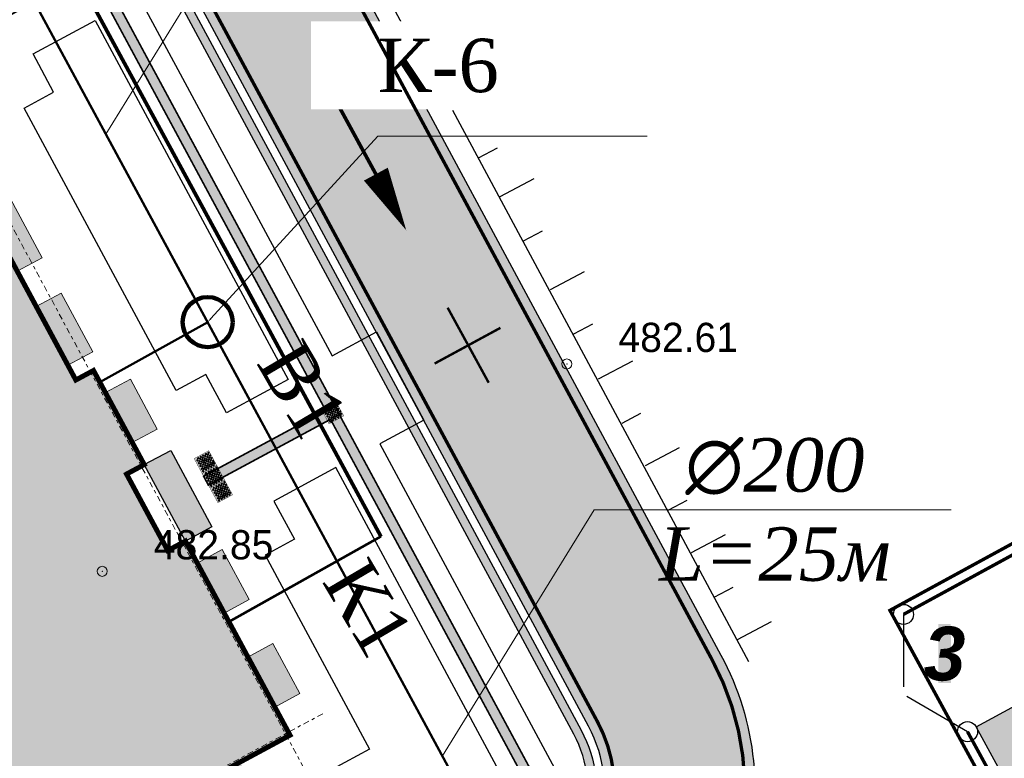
# Model space of a CAD drawing. Extents: x -516234 to 73329, y -4499813 to 47259.
# Tile 33 of 256: x 29682 to 29711, y 36888 to 36910. Entities that reach past the tile are written whole.
import ezdxf
from ezdxf import colors
from ezdxf.entities.mleader import LeaderData, LeaderLine
from ezdxf.math import Vec2, Vec3

# ---------------------------------------------------------------- set-up
doc = ezdxf.new("R2010")
doc.units = 0
doc.header["$LTSCALE"] = 0.5
doc.header["$MEASUREMENT"] = 0
doc.header["$PDMODE"] = 32
doc.header["$PDSIZE"] = 0.3
doc.linetypes.add('Auto_Soil_Left_Line_m1', pattern=[7, 5, -2])
doc.linetypes.add('Dot & Dashed', pattern=[670.2777624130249, 352.7777671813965, -176.3888835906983, 0, -141.1111116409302])
for name, color, linetype in [('(002) Рамка', 7, 'Continuous'), ('(004) Точки рельефа', 7, 'Continuous'), ('(007) Здания', 7, 'Continuous'), ('(027) Гидрография', 7, 'Continuous'), ('7_вертик.отм', 7, 'Continuous'), ('7_газон', 7, 'Continuous'), ('7_лоток', 150, 'Continuous'), ('osi', 252, 'Dot & Dashed'), ('STOYANKA', 7, 'Continuous'), ('vertikalka', 7, 'Continuous'), ("YO'LLLLLLLLLLLLLLLLLLLLL", 7, 'Continuous'), ('Водопровод 2', 7, 'Continuous'), ('канализация', 3, 'Continuous'), ('стен', 7, 'Continuous'), ('ТАКТИЛ', 40, 'Continuous'), ('экспликация', 7, 'Continuous')]:
    doc.layers.add(name, color=color, linetype=linetype)
doc.layers.add('КАБЕЛ', color=20, linetype='Continuous', lineweight=50)
doc.layers.add('Стена', color=7, linetype='Continuous', lineweight=40)
doc.styles.add('D-431', font='d431.ttf')
doc.styles.add('ISOPEUR', font='isocpeui.ttf')
doc.styles.get("Standard").update_dxf_attribs({"font": 'times.ttf'})
doc.styles.add('Times', font='timesi.ttf', dxfattribs={"height": 2})
doc.linetypes.add('ограждение2', pattern='A,0.25,-0.1,[132,ltypeshp.shx,S=0.1,R=0,X=-0.1,Y=0],-0.1,1', length=1.45)

# ---------------------------------------------------------------- blocks, each defined once
blk = doc.blocks.new('9633')
at = {"layer": '(004) Точки рельефа', "lineweight": 0, "style": 'D-431'}
for s, p in [('482.61', (28733.19523431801, 36900.14891142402)), ('482.85', (28719.29050037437, 36893.94039928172))]:
    blk.add_text(s, height=0.875, dxfattribs=at).set_placement(p)
blk = doc.blocks.new('oslar 333')
at = {"layer": 'osi', "color": 8, "lineweight": 0, "true_color": 0x787878}
for points in [[(292131.5506348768, 4011.515227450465), (292131.5506348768, -14057.42057625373)], [(258325.0082102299, 2743.349165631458), (293231.5506348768, 2743.349165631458)]]:
    blk.add_lwpolyline(points, dxfattribs=at)
blk = doc.blocks.new('whrthtrhtrw')
at = {"lineweight": 100, "true_color": 0xffffff}
h = blk.add_hatch(color=7, dxfattribs=at)
h.dxf.hatch_style = 1
h.paths.add_polyline_path([(545899.9260557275, 4536725.427188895), (545900.518855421, 4536724.326694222), (545907.2979026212, 4536727.978340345), (545906.7051029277, 4536729.078835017)])
h.paths.add_polyline_path([(545910.0773940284, 4536726.403077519), (545910.8257304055, 4536726.806181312), (545910.0195228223, 4536728.302854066), (545909.2711864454, 4536727.899750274)])
h.paths.add_polyline_path([(545911.5925942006, 4536723.590205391), (545912.3409305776, 4536723.993309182), (545911.5347229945, 4536725.489981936), (545910.7863866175, 4536725.086878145)])
h.paths.add_polyline_path([(545914.3431806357, 4536718.483917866), (545915.0915170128, 4536718.887021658), (545914.2853094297, 4536720.383694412), (545913.5369730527, 4536719.98059062)])
h.paths.add_polyline_path([(545922.2606133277, 4536703.785711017), (545923.0089497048, 4536704.188814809), (545923.8151572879, 4536702.692142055), (545923.0668209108, 4536702.289038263)])
h.paths.add_polyline_path([(545920.7454131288, 4536706.598583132), (545921.4937495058, 4536707.001686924), (545922.2999570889, 4536705.50501417), (545921.5516207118, 4536705.101910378)])
h.paths.add_polyline_path([(545917.9948267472, 4536711.704870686), (545918.7431631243, 4536712.107974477), (545919.5493707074, 4536710.611301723), (545918.8010343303, 4536710.208197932)])
h.paths.add_polyline_path([(545919.1567141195, 4536709.547901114), (545919.9490702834, 4536709.974716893), (545921.1820936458, 4536707.685687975), (545920.3897374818, 4536707.258872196)])
h.paths.add_polyline_path([(545913.1812932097, 4536720.640887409), (545913.9736493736, 4536721.067703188), (545912.7406260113, 4536723.356732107), (545911.9482698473, 4536722.929916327)])
h.paths.add_polyline_path([(545915.3562223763, 4536715.338087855), (545916.1045587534, 4536715.741191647), (545915.156079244, 4536717.501983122), (545914.4077428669, 4536717.098879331)])
h.paths.add_polyline_path([(545915.925310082, 4536714.28161297), (545916.6736464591, 4536714.684716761), (545917.6221259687, 4536712.923925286), (545916.8737895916, 4536712.520821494)])
h.paths.add_polyline_path([(545915.8605114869, 4536695.845892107), (545915.2677117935, 4536696.946386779), (545922.0467589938, 4536700.598032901), (545922.6395586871, 4536699.497538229)])
at = {"lineweight": 100, "true_color": 0xfeeab9}
h = blk.add_hatch(color=254, dxfattribs=at)
h.dxf.hatch_style = 1
h.paths.add_polyline_path([(545895.9645096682, 4536721.816627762), (545908.8182873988, 4536728.74052816), (545911.9482739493, 4536722.929908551), (545911.4200323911, 4536722.645372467), (545912.6530557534, 4536720.356343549), (545913.1812932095, 4536720.640887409), (545914.6988604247, 4536717.823621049), (545914.1706229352, 4536717.53907717), (545917.1109094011, 4536712.080623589), (545917.6391469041, 4536712.365167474), (545919.1567141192, 4536709.547901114), (545918.6284766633, 4536709.263357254), (545919.8615000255, 4536706.974328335), (545920.3897333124, 4536707.258879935), (545923.5197197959, 4536701.448260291), (545910.6659420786, 4536694.5243599), (545906.2080883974, 4536702.800079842), (545906.9124049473, 4536703.179471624), (545901.1266799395, 4536713.920299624), (545900.4223633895, 4536713.540907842)])
at = {"lineweight": 0, "const_width": 0.15}
blk.add_lwpolyline([(545895.9645096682, 4536721.816627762), (545908.8182873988, 4536728.74052816), (545911.9482739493, 4536722.929908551), (545911.4200323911, 4536722.645372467), (545912.6530557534, 4536720.356343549), (545913.1812932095, 4536720.640887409), (545914.6988604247, 4536717.823621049), (545914.1706229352, 4536717.53907717), (545917.1109094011, 4536712.080623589), (545917.6391469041, 4536712.365167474), (545919.1567141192, 4536709.547901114), (545918.6284766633, 4536709.263357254), (545919.8615000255, 4536706.974328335), (545920.3897333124, 4536707.258879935), (545923.5197197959, 4536701.448260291), (545910.6659420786, 4536694.5243599), (545906.2080883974, 4536702.800079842), (545906.9124049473, 4536703.179471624), (545901.1266799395, 4536713.920299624), (545900.4223633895, 4536713.540907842)], close=True, dxfattribs=at)
at = {"color": 0}
blk.add_lwpolyline([(545919.1567141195, 4536709.547901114), (545919.9490702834, 4536709.974716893), (545921.1820936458, 4536707.685687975), (545920.3897374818, 4536707.258872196)], close=True, dxfattribs=at)
at = {"layer": 'Стена', "lineweight": 9}
for points in [[(545915.3562223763, 4536715.338087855), (545916.1045587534, 4536715.741191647), (545915.156079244, 4536717.501983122), (545914.4077428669, 4536717.098879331)], [(545915.925310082, 4536714.28161297), (545916.6736464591, 4536714.684716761), (545917.6221259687, 4536712.923925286), (545916.8737895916, 4536712.520821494)], [(545917.9948267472, 4536711.704870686), (545918.7431631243, 4536712.107974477), (545919.5493707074, 4536710.611301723), (545918.8010343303, 4536710.208197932)], [(545920.7454131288, 4536706.598583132), (545921.4937495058, 4536707.001686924), (545922.2999570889, 4536705.50501417), (545921.5516207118, 4536705.101910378)], [(545922.2606133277, 4536703.785711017), (545923.0089497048, 4536704.188814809), (545923.8151572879, 4536702.692142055), (545923.0668209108, 4536702.289038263)]]:
    blk.add_lwpolyline(points, close=True, dxfattribs=at)
at = {"color": 7, "xscale": 0.001, "yscale": 0.001, "zscale": 0.001, "rotation": 298.3098620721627}
blk.add_blockref('oslar 333', (545782.4286284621, 4536957.379242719), dxfattribs=at)
blk = doc.blocks.new('dfgdghhghhjg')
at = {"layer": '7_вертик.отм', "color": 1, "lineweight": 30, "const_width": 0.07282230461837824}
for points in [[(-1664.505901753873, -9004.755648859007), (-1664.505901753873, -9004.755648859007), (-1664.740851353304, -9002.204872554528), (-1664.740851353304, -9002.204872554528), (-1664.740851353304, -9002.204872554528)], [(-1665.763397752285, -9003.585266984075), (-1665.763397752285, -9003.585266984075), (-1663.529809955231, -9003.387116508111), (-1663.529809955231, -9003.387116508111), (-1663.529809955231, -9003.387116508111)]]:
    blk.add_lwpolyline(points, dxfattribs=at)
blk = doc.blocks.new('стелка')
at = {"color": 1, "lineweight": 50, "const_width": 0.1}
blk.add_lwpolyline([(0, 0), (3.925560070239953, 3.096768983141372)], dxfattribs=at)
at = {"color": 1, "lineweight": 50}
blk.add_lwpolyline([(-0.204043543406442, -0.1672732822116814, 0, 0.75, 0), (1.17766802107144, 0.929030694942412, 0.75, 0.75, 0)], format="xyseb", dxfattribs=at)
blk = doc.blocks.new('345')
at = {"color": 6, "lineweight": 30}
for points, elevation in [([(22762368.85675858, 521682.9312954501), (22762369.3451204, 521681.8847036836)], -419.6640572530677), ([(22762353.09207296, 521674.1566153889), (22762370.00763466, 521682.1924965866)], -419.6640572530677), ([(22762366.187624, 521681.6827453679), (22762366.67598581, 521680.6361536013)], -419.6640572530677), ([(22762367.77727546, 521681.8274762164), (22762368.04702114, 521681.2470277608)], -419.6640572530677), ([(22762365.10814087, 521680.5789261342), (22762365.37788656, 521679.9984776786)], -419.6640572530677), ([(22762363.51848942, 521680.4341952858), (22762364.00685123, 521679.3876035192)], -419.6640572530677), ([(22762362.43900629, 521679.3303760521), (22762362.70875197, 521678.7499275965)], -419.6640572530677), ([(22762360.86109172, 521679.1622420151), (22762361.34945353, 521678.1156502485)], -419.6640572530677), ([(22762358.11994831, 521677.8526456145), (22762358.60831012, 521676.8060538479)], -839.3281145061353), ([(22762359.69786288, 521678.0207796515), (22762359.96760856, 521677.4403311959)], -839.3281145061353), ([(22762356.84025374, 521676.6505545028), (22762357.10999943, 521676.0701060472)], -419.6640572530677), ([(22762355.26233917, 521676.4824204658), (22762355.75070099, 521675.4358286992)], -419.6640572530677), ([(22762354.28842517, 521675.4291314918), (22762354.55817086, 521674.8486830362)], -419.6640572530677)]:
    blk.add_lwpolyline(points, dxfattribs=dict(at, elevation=elevation))
blk = doc.blocks.new('ётактил')
at = {"layer": 'ТАКТИЛ', "lineweight": 30, "ltscale": 2}
h = blk.add_hatch(color=40, dxfattribs=at)
h.dxf.hatch_style = 1
h.paths.add_polyline_path([(132058.6946550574, 43265.0262908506), (132058.6946550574, 43264.5262908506), (132059.1946550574, 43264.5262908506), (132059.1946550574, 43265.0262908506)])
h = blk.add_hatch(color=1, dxfattribs=at)
h.dxf.hatch_style = 1
edge = h.paths.add_edge_path()
edge.add_arc((132058.74294341, 43264.99011024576), 0.02, 0, 360)
h = blk.add_hatch(color=1, dxfattribs=at)
h.dxf.hatch_style = 1
edge = h.paths.add_edge_path()
edge.add_arc((132058.840005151, 43264.99011024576), 0.02, 0, 360)
h = blk.add_hatch(color=1, dxfattribs=at)
h.dxf.hatch_style = 1
edge = h.paths.add_edge_path()
edge.add_arc((132058.9291368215, 43264.99011024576), 0.02, 0, 360)
h = blk.add_hatch(color=1, dxfattribs=at)
h.dxf.hatch_style = 1
edge = h.paths.add_edge_path()
edge.add_arc((132059.0261985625, 43264.99011024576), 0.02, 0, 360)
h = blk.add_hatch(color=1, dxfattribs=at)
h.dxf.hatch_style = 1
edge = h.paths.add_edge_path()
edge.add_arc((132059.1047372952, 43264.99011024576), 0.02, 0, 360)
h = blk.add_hatch(color=1, dxfattribs=at)
h.dxf.hatch_style = 1
edge = h.paths.add_edge_path()
edge.add_arc((132058.74294341, 43264.90078456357), 0.02, 0, 360)
h = blk.add_hatch(color=1, dxfattribs=at)
h.dxf.hatch_style = 1
edge = h.paths.add_edge_path()
edge.add_arc((132058.74294341, 43264.8122477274), 0.02, 0, 360)
h = blk.add_hatch(color=1, dxfattribs=at)
h.dxf.hatch_style = 1
edge = h.paths.add_edge_path()
edge.add_arc((132058.74294341, 43264.72805481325), 0.02, 0, 360)
h = blk.add_hatch(color=1, dxfattribs=at)
h.dxf.hatch_style = 1
edge = h.paths.add_edge_path()
edge.add_arc((132058.7894146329, 43264.94445081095), 0.02, 0, 360)
h = blk.add_hatch(color=1, dxfattribs=at)
h.dxf.hatch_style = 1
edge = h.paths.add_edge_path()
edge.add_arc((132058.7894146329, 43264.85512512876), 0.02, 0, 360)
h = blk.add_hatch(color=1, dxfattribs=at)
h.dxf.hatch_style = 1
edge = h.paths.add_edge_path()
edge.add_arc((132058.7894146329, 43264.76658829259), 0.02, 0, 360)
h = blk.add_hatch(color=1, dxfattribs=at)
h.dxf.hatch_style = 1
edge = h.paths.add_edge_path()
edge.add_arc((132058.7894146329, 43264.68239537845), 0.02, 0, 360)
h = blk.add_hatch(color=1, dxfattribs=at)
h.dxf.hatch_style = 1
edge = h.paths.add_edge_path()
edge.add_arc((132058.840005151, 43264.90078456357), 0.02, 0, 360)
h = blk.add_hatch(color=1, dxfattribs=at)
h.dxf.hatch_style = 1
edge = h.paths.add_edge_path()
edge.add_arc((132058.840005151, 43264.8122477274), 0.02, 0, 360)
h = blk.add_hatch(color=1, dxfattribs=at)
h.dxf.hatch_style = 1
edge = h.paths.add_edge_path()
edge.add_arc((132058.840005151, 43264.72805481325), 0.02, 0, 360)
h = blk.add_hatch(color=1, dxfattribs=at)
h.dxf.hatch_style = 1
edge = h.paths.add_edge_path()
edge.add_arc((132058.8859739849, 43264.94445081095), 0.02, 0, 360)
h = blk.add_hatch(color=1, dxfattribs=at)
h.dxf.hatch_style = 1
edge = h.paths.add_edge_path()
edge.add_arc((132058.8859739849, 43264.85512512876), 0.02, 0, 360)
h = blk.add_hatch(color=1, dxfattribs=at)
h.dxf.hatch_style = 1
edge = h.paths.add_edge_path()
edge.add_arc((132058.8859739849, 43264.76658829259), 0.02, 0, 360)
h = blk.add_hatch(color=1, dxfattribs=at)
h.dxf.hatch_style = 1
edge = h.paths.add_edge_path()
edge.add_arc((132058.8859739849, 43264.68239537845), 0.02, 0, 360)
h = blk.add_hatch(color=1, dxfattribs=at)
h.dxf.hatch_style = 1
edge = h.paths.add_edge_path()
edge.add_arc((132058.9291368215, 43264.90078456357), 0.02, 0, 360)
h = blk.add_hatch(color=1, dxfattribs=at)
h.dxf.hatch_style = 1
edge = h.paths.add_edge_path()
edge.add_arc((132058.9291368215, 43264.8122477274), 0.02, 0, 360)
h = blk.add_hatch(color=1, dxfattribs=at)
h.dxf.hatch_style = 1
edge = h.paths.add_edge_path()
edge.add_arc((132058.9291368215, 43264.72805481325), 0.02, 0, 360)
h = blk.add_hatch(color=1, dxfattribs=at)
h.dxf.hatch_style = 1
edge = h.paths.add_edge_path()
edge.add_arc((132058.9756080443, 43264.94445081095), 0.02, 0, 360)
h = blk.add_hatch(color=1, dxfattribs=at)
h.dxf.hatch_style = 1
edge = h.paths.add_edge_path()
edge.add_arc((132058.9756080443, 43264.85512512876), 0.02, 0, 360)
h = blk.add_hatch(color=1, dxfattribs=at)
h.dxf.hatch_style = 1
edge = h.paths.add_edge_path()
edge.add_arc((132058.9756080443, 43264.76658829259), 0.02, 0, 360)
h = blk.add_hatch(color=1, dxfattribs=at)
h.dxf.hatch_style = 1
edge = h.paths.add_edge_path()
edge.add_arc((132058.9756080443, 43264.68239537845), 0.02, 0, 360)
h = blk.add_hatch(color=1, dxfattribs=at)
h.dxf.hatch_style = 1
edge = h.paths.add_edge_path()
edge.add_arc((132059.0261985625, 43264.90078456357), 0.02, 0, 360)
h = blk.add_hatch(color=1, dxfattribs=at)
h.dxf.hatch_style = 1
edge = h.paths.add_edge_path()
edge.add_arc((132059.0261985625, 43264.8122477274), 0.02, 0, 360)
h = blk.add_hatch(color=1, dxfattribs=at)
h.dxf.hatch_style = 1
edge = h.paths.add_edge_path()
edge.add_arc((132059.0261985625, 43264.72805481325), 0.02, 0, 360)
h = blk.add_hatch(color=1, dxfattribs=at)
h.dxf.hatch_style = 1
edge = h.paths.add_edge_path()
edge.add_arc((132059.0721673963, 43264.94445081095), 0.02, 0, 360)
h = blk.add_hatch(color=1, dxfattribs=at)
h.dxf.hatch_style = 1
edge = h.paths.add_edge_path()
edge.add_arc((132059.0721673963, 43264.85512512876), 0.02, 0, 360)
h = blk.add_hatch(color=1, dxfattribs=at)
h.dxf.hatch_style = 1
edge = h.paths.add_edge_path()
edge.add_arc((132059.0721673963, 43264.76658829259), 0.02, 0, 360)
h = blk.add_hatch(color=1, dxfattribs=at)
h.dxf.hatch_style = 1
edge = h.paths.add_edge_path()
edge.add_arc((132059.0721673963, 43264.68239537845), 0.02, 0, 360)
h = blk.add_hatch(color=1, dxfattribs=at)
h.dxf.hatch_style = 1
edge = h.paths.add_edge_path()
edge.add_arc((132059.1047372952, 43264.90078456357), 0.02, 0, 360)
h = blk.add_hatch(color=1, dxfattribs=at)
h.dxf.hatch_style = 1
edge = h.paths.add_edge_path()
edge.add_arc((132059.1047372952, 43264.8122477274), 0.02, 0, 360)
h = blk.add_hatch(color=1, dxfattribs=at)
h.dxf.hatch_style = 1
edge = h.paths.add_edge_path()
edge.add_arc((132059.1047372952, 43264.72805481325), 0.02, 0, 360)
h = blk.add_hatch(color=1, dxfattribs=at)
h.dxf.hatch_style = 1
edge = h.paths.add_edge_path()
edge.add_arc((132059.151208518, 43264.94445081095), 0.02, 0, 360)
h = blk.add_hatch(color=1, dxfattribs=at)
h.dxf.hatch_style = 1
edge = h.paths.add_edge_path()
edge.add_arc((132059.151208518, 43264.85512512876), 0.02, 0, 360)
h = blk.add_hatch(color=1, dxfattribs=at)
h.dxf.hatch_style = 1
edge = h.paths.add_edge_path()
edge.add_arc((132059.151208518, 43264.76658829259), 0.02, 0, 360)
h = blk.add_hatch(color=1, dxfattribs=at)
h.dxf.hatch_style = 1
edge = h.paths.add_edge_path()
edge.add_arc((132059.151208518, 43264.68239537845), 0.02, 0, 360)
h = blk.add_hatch(color=1, dxfattribs=at)
h.dxf.hatch_style = 1
edge = h.paths.add_edge_path()
edge.add_arc((132058.74294341, 43264.6328701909), 0.02, 0, 360)
h = blk.add_hatch(color=1, dxfattribs=at)
h.dxf.hatch_style = 1
edge = h.paths.add_edge_path()
edge.add_arc((132058.7894146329, 43264.58721075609), 0.02, 0, 360)
h = blk.add_hatch(color=1, dxfattribs=at)
h.dxf.hatch_style = 1
edge = h.paths.add_edge_path()
edge.add_arc((132058.840005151, 43264.6328701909), 0.02, 0, 360)
h = blk.add_hatch(color=1, dxfattribs=at)
h.dxf.hatch_style = 1
edge = h.paths.add_edge_path()
edge.add_arc((132058.8859739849, 43264.58721075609), 0.02, 0, 360)
h = blk.add_hatch(color=1, dxfattribs=at)
h.dxf.hatch_style = 1
edge = h.paths.add_edge_path()
edge.add_arc((132058.9291368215, 43264.6328701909), 0.02, 0, 360)
h = blk.add_hatch(color=1, dxfattribs=at)
h.dxf.hatch_style = 1
edge = h.paths.add_edge_path()
edge.add_arc((132058.9756080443, 43264.58721075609), 0.02, 0, 360)
h = blk.add_hatch(color=1, dxfattribs=at)
h.dxf.hatch_style = 1
edge = h.paths.add_edge_path()
edge.add_arc((132059.0261985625, 43264.6328701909), 0.02, 0, 360)
h = blk.add_hatch(color=1, dxfattribs=at)
h.dxf.hatch_style = 1
edge = h.paths.add_edge_path()
edge.add_arc((132059.0721673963, 43264.58721075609), 0.02, 0, 360)
h = blk.add_hatch(color=1, dxfattribs=at)
h.dxf.hatch_style = 1
edge = h.paths.add_edge_path()
edge.add_arc((132059.1047372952, 43264.6328701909), 0.02, 0, 360)
h = blk.add_hatch(color=1, dxfattribs=at)
h.dxf.hatch_style = 1
edge = h.paths.add_edge_path()
edge.add_arc((132059.151208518, 43264.58721075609), 0.02, 0, 360)
at = {"color": 1, "lineweight": 5, "ltscale": 2}
for centre in [(132058.74294341, 43264.99011024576), (132058.840005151, 43264.99011024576), (132058.9291368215, 43264.99011024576), (132059.0261985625, 43264.99011024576), (132059.1047372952, 43264.99011024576), (132058.74294341, 43264.90078456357), (132058.74294341, 43264.8122477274), (132058.74294341, 43264.72805481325), (132058.7894146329, 43264.94445081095), (132058.7894146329, 43264.85512512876), (132058.7894146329, 43264.76658829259), (132058.7894146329, 43264.68239537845), (132058.840005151, 43264.90078456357), (132058.840005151, 43264.8122477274), (132058.840005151, 43264.72805481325), (132058.8859739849, 43264.94445081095), (132058.8859739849, 43264.85512512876), (132058.8859739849, 43264.76658829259), (132058.8859739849, 43264.68239537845), (132058.9291368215, 43264.90078456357), (132058.9291368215, 43264.8122477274), (132058.9291368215, 43264.72805481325), (132058.9756080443, 43264.94445081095), (132058.9756080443, 43264.85512512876), (132058.9756080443, 43264.76658829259), (132058.9756080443, 43264.68239537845), (132059.0261985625, 43264.90078456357), (132059.0261985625, 43264.8122477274), (132059.0261985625, 43264.72805481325), (132059.0721673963, 43264.94445081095), (132059.0721673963, 43264.85512512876), (132059.0721673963, 43264.76658829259), (132059.0721673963, 43264.68239537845), (132059.1047372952, 43264.90078456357), (132059.1047372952, 43264.8122477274), (132059.1047372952, 43264.72805481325), (132059.151208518, 43264.94445081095), (132059.151208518, 43264.85512512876), (132059.151208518, 43264.76658829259), (132059.151208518, 43264.68239537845), (132058.74294341, 43264.6328701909), (132058.7894146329, 43264.58721075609), (132058.840005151, 43264.6328701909), (132058.8859739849, 43264.58721075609), (132058.9291368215, 43264.6328701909), (132058.9756080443, 43264.58721075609), (132059.0261985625, 43264.6328701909), (132059.0721673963, 43264.58721075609), (132059.1047372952, 43264.6328701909), (132059.151208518, 43264.58721075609)]:
    blk.add_circle(centre, 0.02, dxfattribs=at)
at = {"layer": 'ТАКТИЛ', "color": 11, "lineweight": 0, "true_color": 0xff7070, "const_width": 0.01}
blk.add_lwpolyline([(132058.6946550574, 43265.0262908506), (132058.6946550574, 43264.5262908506), (132059.1946550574, 43264.5262908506), (132059.1946550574, 43265.0262908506), (132058.6946550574, 43265.0262908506)], dxfattribs=at)

msp = doc.modelspace()

# ---------------------------------------------------------------- hatches: boundary and pattern name
at = {"lineweight": 0}
h = msp.add_hatch(color=40, dxfattribs=at)
h.dxf.hatch_style = 1
h.paths.add_polyline_path([(29654.44000305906, 36909.96871008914), (29659.18002537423, 36901.16916216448), (29664.37436026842, 36903.96717673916), (29664.51663219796, 36903.70305801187), (29659.32229730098, 36900.90504344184), (29673.691371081, 36874.22977801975), (29697.07172728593, 36886.81269919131), (29690.97342126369, 36898.13381383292), (29687.3186456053, 36896.1651083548), (29687.17637367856, 36896.42922707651), (29690.8311493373, 36898.39793255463), (29683.7649769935, 36911.51582904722), (29680.11020133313, 36909.54712356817), (29679.96792940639, 36909.81124228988), (29683.62270506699, 36911.77994776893), (29677.81559470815, 36922.56047630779)], flags=16)
edge = h.paths.add_edge_path()
edge.add_line((29677.78102236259, 36923.25724907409), (29698.49141894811, 36884.80972394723))
edge.add_line((29698.49141894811, 36884.80972394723), (29698.22730022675, 36884.66745202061))
edge.add_line((29698.22730022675, 36884.66745202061), (29697.21399922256, 36886.54858045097))
edge.add_line((29697.21399922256, 36886.54858045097), (29673.8336430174, 36873.96565927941))
edge.add_line((29673.8336430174, 36873.96565927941), (29674.92862618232, 36871.93289314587))
edge.add_line((29674.92862618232, 36871.93289314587), (29674.66450746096, 36871.79062121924))
edge.add_line((29674.66450746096, 36871.79062121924), (29659.05817857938, 36900.76277151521))
edge.add_line((29659.05817857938, 36900.76277151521), (29652.01501273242, 36896.96885350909))
edge.add_line((29652.01501273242, 36896.96885350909), (29651.87274080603, 36897.2329722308))
edge.add_line((29651.87274080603, 36897.2329722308), (29658.91590665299, 36901.02689023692))
edge.add_line((29658.91590665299, 36901.02689023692), (29653.81782929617, 36910.49114442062))
edge.add_line((29653.81782929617, 36910.49114442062), (29654.08194801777, 36910.63341634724))
edge.add_line((29654.08194801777, 36910.63341634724), (29654.29773113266, 36910.23282881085))
edge.add_line((29654.29773113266, 36910.23282881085), (29677.67332278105, 36922.8245950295))
edge.add_line((29677.67332278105, 36922.8245950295), (29677.48234396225, 36923.17913497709))
edge.add_arc((29677.90831119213, 36921.97349911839), 1.278673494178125, 95.71311765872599, 109.4589939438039, ccw=False)
edge.add_arc((29677.83813635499, 36923.25153514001), 0.05739910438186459, 174.2868891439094, 185.7131248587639, ccw=False)
at = {"layer": '7_газон', "lineweight": 0, "true_color": 0x5c5c5c, "transparency": 33554687}
h = msp.add_hatch(color=251, dxfattribs=at)
h.dxf.hatch_style = 1
edge = h.paths.add_edge_path(flags=16)
edge.add_line((29676.9670253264, 36922.96084250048), (29652.77291892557, 36909.92828613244))
edge.add_arc((29654.19563818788, 36907.28709892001), 2.999999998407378, 118.3098620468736, 208.3098621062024)
edge.add_line((29651.55445097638, 36905.86437965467), (29669.68837844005, 36872.19990448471))
edge.add_arc((29672.32956565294, 36873.62262374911), 2.999999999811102, 208.30986207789, 298.2780487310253)
edge.add_line((29673.75081818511, 36870.98064698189), (29697.06899177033, 36883.5246684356))
edge.add_arc((29695.17398839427, 36887.04730412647), 4.000000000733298, 298.2780487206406, 388.3063323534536)
edge.add_line((29698.69568820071, 36888.94404619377), (29681.03101944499, 36921.74221183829))
edge.add_arc((29678.3897445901, 36920.31965528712), 3.00000000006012, 28.30633236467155, 118.3098620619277)
edge = h.paths.add_edge_path(flags=16)
edge.add_arc((29582.9855072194, 36967.89968877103), 30.00000001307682, 100.3549001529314, 118.3098620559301)
edge.add_line((29568.75831457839, 36994.31156091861), (29528.13142186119, 36972.42721186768))
edge.add_arc((29529.55414112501, 36969.78602465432), 2.999999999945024, 118.3098620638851, 225.976051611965)
edge.add_arc((29494.80619221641, 36933.83355539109), 46.99999999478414, 28.309861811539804, 45.97605160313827, ccw=False)
edge.add_line((29536.18479198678, 36956.12282367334), (29686.13726511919, 36677.7456560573))
edge.add_arc((29688.77845233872, 36679.16837530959), 2.999999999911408, 208.3098618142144, 354.8617095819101)
edge.add_line((29691.76639664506, 36678.8996955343), (29699.50725581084, 36764.98453772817))
edge.add_arc((29669.62781274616, 36767.67133548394), 30.00000000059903, 354.8617095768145, 388.3098620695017)
edge.add_line((29696.03968487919, 36781.89852812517), (29580.77358266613, 36995.88266607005))
edge.add_arc((29578.13239545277, 36994.45994680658), 2.999999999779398, 28.30986205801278, 100.3549001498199)
edge = h.paths.add_edge_path()
edge.add_line((29429.45156085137, 37065.40154354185), (29443.21523881, 37039.99022628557))
edge.add_line((29443.21523881, 37039.99022628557), (29467.007078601, 36995.82219918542))
edge.add_arc((29480.21301466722, 37002.93579550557), 14.99999999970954, 208.3098620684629, 253.3098622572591)
edge.add_line((29475.90507996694, 36988.56771635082), (29508.30438760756, 36978.85353674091))
edge.add_arc((29494.80619219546, 36933.83355536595), 47.00000002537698, 63.28493720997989, 73.30986224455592, ccw=False)
edge.add_arc((29520.43076144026, 36984.74898970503), 10.00000000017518, 243.284937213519, 298.3098620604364)
edge.add_line((29525.17315898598, 36975.94503232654), (29566.62423568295, 36998.27334173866))
edge.add_arc((29582.98550721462, 36967.89968878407), 34.49999999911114, 90.70226828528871, 118.3098620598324, ccw=False)
edge.add_line((29582.56265496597, 37002.39709732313), (29601.16238589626, 37002.62508366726))
edge.add_arc((29600.79468828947, 37032.62283022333), 29.99999999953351, 270.7022682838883, 298.3364137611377)
edge.add_line((29615.03411904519, 37006.21755401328), (29627.39519750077, 37012.88344606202))
edge.add_arc((29631.42970288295, 37005.4019511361), 8.500000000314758, 28.306332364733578, 118.3364137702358, ccw=False)
edge.add_line((29638.91331497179, 37009.43252803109), (29702.65760048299, 36891.0778810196))
edge.add_arc((29695.17398839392, 36887.04730412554), 8.499999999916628, -61.72195127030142, 28.306332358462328, ccw=False)
edge.add_line((29699.20087056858, 36879.56170328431), (29664.33022544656, 36860.80302483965))
edge.add_arc((29666.69897966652, 36856.39973022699), 5.000000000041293, 118.2780487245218, 208.3098620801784)
edge.add_line((29662.29700097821, 36854.02853145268), (29700.001465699, 36784.03260702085))
edge.add_arc((29669.62781274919, 36767.67133548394), 34.49999999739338, -5.138290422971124, 28.30986207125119, ccw=False)
edge.add_line((29703.98917227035, 36764.58151806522), (29695.14768138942, 36666.25672866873))
edge.add_arc((29710.0874029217, 36664.91332979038), 15.00000000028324, 174.8617095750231, 208.3098618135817)
edge.add_line((29696.8814668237, 36657.7997335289), (29738.10817600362, 36581.26498698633))
edge.add_arc((29696.72957622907, 36558.97571869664), 47.00000000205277, -16.690138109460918, 28.3098618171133, ccw=False)
edge.add_line((29741.74955749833, 36545.47752301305), (29732.03538262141, 36513.07823193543))
edge.add_arc((29746.40346174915, 36508.77029714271), 14.99999999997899, 163.309861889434, 208.3098620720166)
edge.add_line((29733.19752568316, 36501.65670082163), (29762.25672105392, 36447.71016536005))
edge.add_line((29762.25672105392, 36447.71016536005), (29788.31828072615, 36389.8396773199))
edge.add_line((29788.31828072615, 36389.8396773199), (29723.7285416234, 36509.74639209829))
edge.add_line((29723.7285416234, 36509.74639209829), (29735.04445390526, 36547.48789258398))
edge.add_arc((29696.7295762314, 36558.97571869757), 39.9999999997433, 343.3098618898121, 388.3098618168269)
edge.add_line((29731.94540582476, 36577.94530873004), (29530.02202180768, 36952.80314541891))
edge.add_arc((29494.80619221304, 36933.83355538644), 40.00000000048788, 28.30986181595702, 73.30986225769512)
edge.add_line((29506.29401808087, 36972.14843313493), (29468.5366372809, 36983.46910649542))
edge.add_line((29468.5366372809, 36983.46910649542), (29424.2348273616, 37065.40154354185))
edge = h.paths.add_edge_path(flags=16)
edge.add_line((29653.96902770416, 36965.66145273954), (29629.77229082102, 36952.62747941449))
edge.add_arc((29631.19501008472, 36949.98629220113), 2.999999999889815, 118.3098620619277, 208.3098620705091)
edge.add_line((29628.55382287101, 36948.56357293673), (29646.57493355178, 36915.10853490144))
edge.add_arc((29649.2161207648, 36916.53125416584), 2.999999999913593, 208.3098620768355, 298.3098620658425)
edge.add_line((29650.63884002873, 36913.89006695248), (29674.83351591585, 36926.92293008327))
edge.add_arc((29673.4107966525, 36929.56411729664), 2.999999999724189, 298.3098620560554, 388.3063323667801)
edge.add_line((29676.05207150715, 36930.98667384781), (29658.03302182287, 36964.44282207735))
edge.add_arc((29655.3917469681, 36963.02026552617), 2.999999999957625, 28.30633236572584, 118.3098620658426)
edge = h.paths.add_edge_path(flags=16)
edge.add_line((29653.05407388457, 36973.68728408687), (29634.95140268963, 37007.29869320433))
edge.add_arc((29631.42970288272, 37005.4019511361), 4.00000000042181, 28.30633236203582, 118.3364137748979)
edge.add_line((29629.53111211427, 37008.92265463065), (29617.1700336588, 37002.25676258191))
edge.add_arc((29600.79468827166, 37032.6228302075), 34.49999999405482, 278.95978604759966, 298.33641380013, ccw=False)
edge.add_arc((29606.63498333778, 36995.58040921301), 3.000000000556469, 98.95978601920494, 208.3098621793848)
edge.add_line((29603.99379612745, 36994.15768994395), (29623.57430544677, 36957.80772818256))
edge.add_arc((29626.21549265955, 36959.23044744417), 2.9999999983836, 208.3098620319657, 298.3098620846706)
edge.add_line((29627.6382119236, 36956.58926023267), (29651.83551829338, 36969.62354032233))
edge.add_arc((29650.41279902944, 36972.26472753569), 3.000000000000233, 298.3098620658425, 388.306332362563)
at = {"layer": "YO'LLLLLLLLLLLLLLLLLLLLL", "true_color": 0x00bfff}
h = msp.add_hatch(color=140, dxfattribs=at)
h.dxf.hatch_style = 1
edge = h.paths.add_edge_path(flags=16)
edge.add_line((29604.43399398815, 36994.39480983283), (29670.12857632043, 36872.43702437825))
edge.add_arc((29672.32956566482, 36873.62262376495), 2.499999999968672, 208.309862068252, 298.278048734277)
edge.add_line((29673.51394277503, 36871.42097645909), (29696.83211634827, 36883.96499789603))
edge.add_arc((29695.17398839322, 36887.04730412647), 3.500000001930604, 298.2780487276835, 388.3063323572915)
edge.add_line((29698.25547572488, 36888.70695343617), (29634.51119021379, 37007.06160044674))
edge.add_arc((29631.42970288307, 37005.4019511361), 3.500000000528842, 28.30633237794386, 118.3364137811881)
edge.add_line((29629.76843596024, 37008.48256669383), (29617.40735750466, 37001.8166746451))
edge.add_arc((29600.79468829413, 37032.6228302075), 34.99999998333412, 278.9597860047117, 298.3364137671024, ccw=False)
edge.add_arc((29606.63498333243, 36995.58040921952), 2.500000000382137, 98.95978600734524, 208.3098620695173)
edge = h.paths.add_edge_path()
edge.add_arc((29600.79468828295, 37032.62283023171), 34.75000000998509, 278.9597860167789, 298.3364137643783)
edge.add_line((29617.28869558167, 37002.0367186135), (29629.64977403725, 37008.70261066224))
edge.add_arc((29631.42970288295, 37005.40195113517), 3.750000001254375, 28.306332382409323, 118.33641377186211, ccw=False)
edge.add_line((29634.73129645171, 37007.18014682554), (29698.4755819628, 36888.82549981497))
edge.add_arc((29695.17398839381, 36887.04730412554), 3.750000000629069, -61.72195127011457, 28.306332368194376, ccw=False)
edge.add_line((29696.9505540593, 36883.74483316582), (29673.63238048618, 36871.20081172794))
edge.add_arc((29672.32956566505, 36873.62262376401), 2.74999999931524, 208.3098620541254, 298.2780487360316, ccw=False)
edge.add_line((29669.90847738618, 36872.3184644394), (29604.2138950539, 36994.27624989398))
edge.add_arc((29606.63498333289, 36995.58040921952), 2.750000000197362, 98.9597860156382, 208.3098620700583, ccw=False)
edge = h.paths.add_edge_path()
edge.add_line((29596.94986710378, 36997.82309186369), (29587.75359240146, 36997.71036845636))
edge.add_arc((29588.9861658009, 36994.97527021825), 2.999999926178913, 114.2587324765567, 124.2595781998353)
edge.add_line((29587.29733653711, 36997.45475711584), (29597.41225126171, 36997.57874075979))
edge.add_arc((29595.78470484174, 36995.0586031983), 3.000000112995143, 57.144958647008, 67.14580375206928)
edge = h.paths.add_edge_path()
edge.add_line((29526.90857057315, 36971.2005763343), (29568.99543445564, 36993.87136305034))
edge.add_arc((29582.98550722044, 36967.89968876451), 29.50000001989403, 100.35490015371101, 118.30986205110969, ccw=False)
edge.add_arc((29578.13239545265, 36994.45994680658), 2.499999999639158, 28.309862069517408, 100.35490015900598, ccw=False)
edge.add_line((29580.33338479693, 36995.64554619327), (29695.59948701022, 36781.66140824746))
edge.add_arc((29669.62781274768, 36767.67133548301), 29.49999999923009, -5.1382904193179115, 28.30986207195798, ccw=False)
edge.add_line((29699.0092650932, 36765.02931769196), (29691.11988759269, 36677.29282713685))
edge.add_arc((29688.77845223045, 36679.16837538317), 3.00000012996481, 321.3044000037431, 331.3052450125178)
edge.add_line((29691.41002270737, 36677.72794572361), (29699.25826045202, 36765.00692771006))
edge.add_arc((29669.62781274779, 36767.67133548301), 29.74999999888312, 354.8617095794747, 388.3098620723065)
edge.add_line((29695.81958594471, 36781.77996818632), (29580.55348373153, 36995.7641061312))
edge.add_arc((29578.13239545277, 36994.45994680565), 2.749999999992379, 28.30986207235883, 100.3549001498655)
edge.add_arc((29582.9855072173, 36967.89968877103), 29.7500000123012, 100.3549001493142, 118.309862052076)
edge.add_line((29568.87687451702, 36994.09146198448), (29527.19442439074, 36971.63851944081))
edge.add_arc((29529.55414118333, 36969.78602461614), 3.000000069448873, 141.8663265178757, 151.8671717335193)
at = {"layer": 'стен'}
h = msp.add_hatch(color=3, dxfattribs=at)
h.dxf.hatch_style = 1
h.paths.add_polyline_path([(29728.09246782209, 36902.84765541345), (29734.33746365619, 36906.25473231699), (29740.75512093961, 36894.49149827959), (29714.94623432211, 36880.41096662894), (29710.30061673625, 36888.92614350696), (29712.67082061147, 36890.21925355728), (29716.0233281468, 36884.07428055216), (29737.6062814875, 36895.849273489), (29733.77484430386, 36902.87209977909), (29729.38557787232, 36900.47745153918)])

# ---------------------------------------------------------------- linework, layer by layer
at = {"layer": '(002) Рамка', "flags": 128}
msp.add_lwpolyline([(29678.48506428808, 36923.31814059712), (29683.81772400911, 36913.41839928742), (29685.13831760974, 36914.1297589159), (29686.56103687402, 36911.48857170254), (29685.24044327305, 36910.77721207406), (29691.02616827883, 36900.03638407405), (29692.34676188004, 36900.74774370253), (29693.76948114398, 36898.10655648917), (29692.44888754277, 36897.39519686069), (29698.86179415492, 36885.49004636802, -0.1060072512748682), (29697.8971100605, 36884.11796351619), (29697.01370894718, 36885.75941325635), (29676.05544831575, 36874.48002387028)], format="xyb", dxfattribs=at)
msp.add_lwpolyline([(29696.30284396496, 36887.08027319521), (29691.1330002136, 36896.68637234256), (29689.27946287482, 36895.68793373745), (29689.89597455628, 36894.54341927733), (29689.01557881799, 36894.0691795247), (29692.14556119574, 36888.25856766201), (29690.29673004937, 36887.26266412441), (29690.91324172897, 36886.11814965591), (29681.4930073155, 36881.04378426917), (29680.87649561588, 36882.18829877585), (29673.92136935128, 36878.44180481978), (29675.34408863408, 36875.80061757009)], close=True, dxfattribs=at)
at = {"layer": '(004) Точки рельефа', "color": 0, "linetype": 'ByBlock', "lineweight": 0}
for p in [(29698.04662980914, 36899.78944540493), (29684.1418958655, 36893.58275365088)]:
    msp.add_point(p, dxfattribs=at)
at = {"layer": '(007) Здания', "color": 1, "linetype": 'Auto_Soil_Left_Line_m1', "ltscale": 0.5, "const_width": 0.1}
msp.add_lwpolyline([(29707.71450726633, 36892.41355487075), (29734.5768178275, 36907.06880209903), (29741.5691906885, 36894.25214411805), (29714.70688012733, 36879.59689688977), (29709.77390475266, 36888.63878573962)], close=True, dxfattribs=at)
at = {"layer": '(007) Здания', "color": 18, "linetype": 'ограждение2', "ltscale": 3, "true_color": 0x000000, "const_width": 0.1}
msp.add_lwpolyline([(29708.12154215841, 36892.29387775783), (29734.45714074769, 36906.66176719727), (29741.16215581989, 36894.37182118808), (29714.82655723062, 36880.00393174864), (29710.03726075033, 36888.7824646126)], dxfattribs=at)
at = {"layer": '(007) Здания', "color": 18, "true_color": 0x000000}
msp.add_lwpolyline([(29728.09246782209, 36902.84765541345), (29734.33746365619, 36906.25473231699), (29740.75512093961, 36894.49149827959), (29714.94623432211, 36880.41096662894), (29710.30061673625, 36888.92614350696), (29712.67082061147, 36890.21925355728), (29716.0233281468, 36884.07428055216), (29737.6062814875, 36895.849273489), (29733.77484430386, 36902.87209977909), (29729.38557787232, 36900.47745153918), (29728.09246782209, 36902.84765541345)], dxfattribs=at)
at = {"layer": '(007) Здания', "color": 18, "lineweight": 30, "true_color": 0x000000}
for points in [[(29708.12154215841, 36892.29387775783), (29708.12154215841, 36890.12584934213)], [(29710.03726075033, 36888.7824646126), (29708.21917050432, 36889.83687319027)]]:
    msp.add_lwpolyline(points, dxfattribs=at)
at = {"layer": '(007) Здания', "color": 18, "true_color": 0x000000}
for centre in [(29708.12154215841, 36892.29387775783), (29710.03726075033, 36888.7824646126)]:
    msp.add_circle(centre, 0.3, dxfattribs=at)
at = {"layer": '(027) Гидрография', "color": 6, "lineweight": 100}
msp.add_circle((29687.29829543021, 36901.04308287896), 0.75, dxfattribs=at)
at = {"color": 22, "lineweight": 50}
msp.add_line((29684.07052757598, 36899.24293820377), (29687.29829543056, 36901.04308287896), dxfattribs=at)
at = {"color": 5, "lineweight": 60}
msp.add_line((29687.93394611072, 36892.07074900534), (29692.47530273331, 36894.62786151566), dxfattribs=at)
msp.add_lwpolyline([(29429.45156085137, 37065.40154354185), (29443.21523881, 37039.99022628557), (29467.007078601, 36995.82219918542, 0.1989123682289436), (29475.90507996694, 36988.56771635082), (29508.30438760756, 36978.85353674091, -0.04376990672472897), (29515.93522297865, 36975.81645736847, 0.2448137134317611), (29525.17315898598, 36975.94503232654), (29566.62423568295, 36998.27334173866, -0.1210469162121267), (29582.56265496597, 37002.39709732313), (29601.16238589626, 37002.62508366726, 0.1211644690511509), (29615.03411904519, 37006.21755401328), (29627.39519750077, 37012.88344606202, -0.414367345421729), (29638.91331497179, 37009.43252803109), (29702.65760048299, 36891.0778810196, -0.41435815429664), (29699.20087056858, 36879.56170328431), (29664.33022544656, 36860.80302483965, 0.4143762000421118), (29662.29700097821, 36854.02853145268), (29700.001465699, 36784.03260702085, -0.1469902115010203), (29703.98917227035, 36764.58151806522), (29695.14768138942, 36666.25672866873, 0.146990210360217)], format="xyb")
msp.add_lwpolyline([(29676.9670253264, 36922.96084250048), (29652.77291892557, 36909.92828613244, 0.4142135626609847), (29651.55445097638, 36905.86437965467), (29669.68837844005, 36872.19990448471, 0.4140509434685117), (29673.75081818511, 36870.98064698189), (29697.06899177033, 36883.5246684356, 0.4143581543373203), (29698.69568820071, 36888.94404619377), (29681.03101944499, 36921.74221183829, 0.4142316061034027)], format="xyb", close=True)
at = {"color": 11, "lineweight": 0, "true_color": 0xff7070, "const_width": 0.05}
msp.add_lwpolyline([(29677.78102236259, 36923.25724907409), (29698.49141894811, 36884.80972394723), (29698.22730022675, 36884.66745202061), (29697.21399922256, 36886.54858045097), (29673.8336430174, 36873.96565927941), (29674.92862618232, 36871.93289314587), (29674.66450746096, 36871.79062121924), (29659.05817857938, 36900.76277151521), (29652.01501273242, 36896.96885350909), (29651.87274080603, 36897.2329722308), (29658.91590665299, 36901.02689023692), (29653.81782929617, 36910.49114442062), (29654.08194801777, 36910.63341634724), (29654.29773113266, 36910.23282881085), (29677.67332278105, 36922.8245950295), (29677.48234396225, 36923.17913497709, -0.06004972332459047), (29677.78102236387, 36923.24582119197, -0.04989770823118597)], format="xyb", close=True, dxfattribs=at)
msp.add_lwpolyline([(29654.44000305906, 36909.96871008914), (29659.18002537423, 36901.16916216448), (29664.37436026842, 36903.96717673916), (29664.51663219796, 36903.70305801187), (29659.32229730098, 36900.90504344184), (29673.691371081, 36874.22977801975), (29697.07172728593, 36886.81269919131), (29690.97342126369, 36898.13381383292), (29687.3186456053, 36896.1651083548), (29687.17637367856, 36896.42922707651), (29690.8311493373, 36898.39793255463), (29683.7649769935, 36911.51582904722), (29680.11020133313, 36909.54712356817), (29679.96792940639, 36909.81124228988), (29683.62270506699, 36911.77994776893), (29677.81559470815, 36922.56047630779)], close=True, dxfattribs=at)
msp.add_lwpolyline([(29683.92956788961, 36910.0710873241), (29689.71127014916, 36899.32809240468), (29687.85674361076, 36898.32912095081), (29687.24023192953, 36899.47363541), (29686.35983619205, 36898.99939565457), (29681.80713454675, 36907.45119473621), (29682.68753028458, 36907.9254344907), (29682.07101860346, 36909.06994894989), (29683.92956788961, 36910.0710873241)])
at = {"layer": 'STOYANKA', "color": 7, "lineweight": 50, "true_color": 0xffffff, "const_width": 0.1}
msp.add_lwpolyline([(29676.82475340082, 36923.22496122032), (29652.63064699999, 36910.19240485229, 0.4142135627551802), (29651.29033225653, 36905.72210772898), (29669.4242597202, 36872.05763255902, 0.4140509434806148), (29673.89294343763, 36870.71644930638), (29697.21111702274, 36883.26047076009, 0.4143581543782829), (29698.95981568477, 36889.08630184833), (29681.29514692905, 36921.88446749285, 0.4142316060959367)], format="xyb", close=True, dxfattribs=at)
at = {"layer": "YO'LLLLLLLLLLLLLLLLLLLLL", "color": 140, "true_color": 0x00bfff, "flags": 128}
for points in [[(29606.20669502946, 36998.29685342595, 0.08474851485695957), (29617.28869558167, 37002.0367186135), (29629.64977403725, 37008.70261066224, -0.4143673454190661), (29634.73129645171, 37007.18014682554), (29698.4755819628, 36888.82549981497, -0.4143581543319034), (29696.9505540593, 36883.74483316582), (29673.63238048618, 36871.20081172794, -0.4140509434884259), (29669.90847738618, 36872.3184644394), (29604.2138950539, 36994.27624989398, -0.516968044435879)], [(29604.43399398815, 36994.39480983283), (29670.12857632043, 36872.43702437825, 0.4140509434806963), (29673.51394277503, 36871.42097645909), (29696.83211634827, 36883.96499789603, 0.4143581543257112), (29698.25547572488, 36888.70695343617), (29634.51119021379, 37007.06160044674, 0.4143673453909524), (29629.76843596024, 37008.48256669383), (29617.40735750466, 37001.8166746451, -0.08474851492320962), (29606.24563032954, 36998.04990395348, 0.5169680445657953)]]:
    msp.add_lwpolyline(points, format="xyb", close=True, dxfattribs=at)
at = {"layer": 'канализация', "color": 6, "lineweight": 5}
for q in [(29694.32648221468, 36888.05511831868), (29709.5506559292, 36895.42324767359, 0.5094365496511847)]:
    msp.add_line((29698.86849403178, 36895.42324767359, 0.5094365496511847), q, dxfattribs=at)

# ---------------------------------------------------------------- block references
at = {"layer": '(002) Рамка'}
msp.add_blockref('whrthtrhtrw', (-516233.7582701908, -4499812.770154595), dxfattribs=at)
at = {"layer": '(007) Здания', "color": 18, "true_color": 0x000000}
msp.add_blockref('9633', (966.3948420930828, 0), dxfattribs=at)
at = {"color": 6, "lineweight": 5, "rotation": 272.8086799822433}
for p in [(-1606741.854394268, 22746370.68375841, 419.6640572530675), (-1606732.798460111, 22746354.0433966, 419.6640572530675)]:
    msp.add_blockref('345', p, dxfattribs=at)
at = {"rotation": 23.41988051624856}
msp.add_blockref('dfgdghhghhjg', (27643.99943085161, 45823.72804893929), dxfattribs=at)
at = {"layer": '7_лоток', "color": 6, "lineweight": 40, "rotation": 298.3098619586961}
for p in [(-71026.69443864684, 132644.5923154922), (-71030.49548701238, 132643.1112318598), (-71030.2583671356, 132642.6710339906), (-71030.02124725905, 132642.2308361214)]:
    msp.add_blockref('ётактил', p, dxfattribs=at)
at = {"layer": 'vertikalka', "color": 1, "lineweight": 50, "xscale": -1.084686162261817, "yscale": 1.084686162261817, "zscale": 1.084686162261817, "rotation": 336.8412180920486}
msp.add_blockref('стелка', (29693.10935301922, 36904.04385878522), dxfattribs=at)

# ---------------------------------------------------------------- texts
at = {"color": 0, "linetype": 'ByBlock', "lineweight": 30, "insert": (29709.34960727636, 36891.92368873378), "char_height": 1.606994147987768, "width": 0.2147838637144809, "attachment_point": 2, "rotation": 0.14343916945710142, "bg_fill": 1, "box_fill_scale": 1.05, "bg_fill_color": 2, "bg_fill_transparency": 0}
msp.add_mtext('{\\fArial|b1|i1|c0|p34;\\C5;3}', dxfattribs=at)
at = {"layer": 'Водопровод 2', "color": 0, "lineweight": 30, "char_height": 1.6, "attachment_point": 5, "rotation": 300.5189178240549}
for s, insert in [('{\\fTimes New Roman|b0|i0|c204|p18;\\C5;В1}', (29690.1357027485, 36899.01642663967)), ('{\\fTimes New Roman|b0|i0|c204|p18;\\C22;К1}', (29692.1058209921, 36892.47647647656))]:
    msp.add_mtext_dynamic_manual_height_columns(s, width=21.70915346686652, gutter_width=1, heights=[0], dxfattribs=dict(at, insert=insert))
at = {"layer": 'канализация', "color": 14, "lineweight": 50, "insert": (29704.27255470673, 36895.42324767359, 0.5094365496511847), "char_height": 1.6, "width": 9.555, "attachment_point": 5, "rotation": 359.9527438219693, "style": 'Times'}
msp.add_mtext('{\\C6;∅200\\PL=25м}', dxfattribs=at)

# ---------------------------------------------------------------- next in the draw order: leaders
at = {"layer": 'КАБЕЛ', "color": 6, "lineweight": 25}
ml = msp.add_multileader_mtext('Standard', dxfattribs=at)
ml.set_content('{\\fTimes New Roman|b0|i0|c204|p18;\\H0.61538x;\\C222;К-6\\H1.62499x;\\C1;   }', color=159, style='ISOPEUR')
ml.set_leader_properties(lineweight=20)
ml.build(insert=Vec2(0, 0))
ml.multileader.update_dxf_attribs({"text_left_attachment_type": 6, "text_right_attachment_type": 6, "dogleg_length": 74.06520378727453, "arrow_head_size": 0.1426351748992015})
ctx = ml.context
ctx.base_point, ctx.char_height, ctx.arrow_head_size, ctx.landing_gap_size, ctx.plane_origin = Vec3(29692.42288402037, 36906.60882836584), 2.6, 0.1426351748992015, 0.07131758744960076, Vec3(29749.95026938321, 36856.78637931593)
ctx.left_attachment, ctx.right_attachment, ctx.text_align_type = 6, 6, 1
notes = []
notes.append((ctx, [(0, (1, 1, 0), (29692.39309552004, 36906.60882836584), (1, 0), 0.02978850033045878, [(0, [(29687.29829543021, 36901.04308287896)], 0, [])])]))
ctx.mtext.insert, ctx.mtext.defined_height, ctx.mtext.alignment, ctx.mtext.flow_direction = Vec3(29694.19916358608, 36909.52882596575), 4.905486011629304, 2, 5
ctx.mtext.has_bg_fill, ctx.mtext.bg_color, ctx.mtext.bg_scale_factor, ctx.mtext.bg_transparency, ctx.mtext.use_window_bg_color = 1, -1073741824, 1.2, 0, 1
for ctx, leaders in notes:
    for number, flags, end, landing, length, lines in leaders:
        leader = LeaderData()
        leader.index, (leader.has_last_leader_line, leader.has_dogleg_vector, leader.attachment_direction) = number, flags
        leader.last_leader_point, leader.dogleg_vector, leader.dogleg_length = Vec3(end), Vec3(landing), length
        for number, points, colour, breaks in lines:
            line = LeaderLine()
            line.index, line.vertices, line.color, line.breaks = number, Vec3.list(points), colors.encode_raw_color(colour), breaks
            leader.lines.append(line)
        ctx.leaders.append(leader)

# ---------------------------------------------------------------- next in the draw order: hatches: boundary and pattern name
at = {"layer": 'экспликация', "true_color": 0xffffff, "transparency": 33554687}
h = msp.add_hatch(color=7, dxfattribs=at)
h.dxf.hatch_style = 1
h.paths.add_polyline_path([(29803.1180784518, 36860.85813574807), (29670.8311975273, 36860.85813574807), (29670.8311975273, 36928.57491104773), (29803.1180784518, 36928.57491104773)])
h.paths.add_polyline_path([(29802.48483890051, 36861.41097049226), (29675.1079861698, 36861.41097049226), (29675.1079861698, 36927.83000961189), (29802.48483890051, 36927.83000961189)], flags=16)

# ---------------------------------------------------------------- next in the draw order: linework, layer by layer
at = {"color": 22, "lineweight": 50}
msp.add_line((29634.7018424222, 36998.24039545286), (29699.22953326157, 36878.99436691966), dxfattribs=at)
at = {"color": 5, "lineweight": 80}
for p, q in [((29681.30855315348, 36915.26381674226), (29688.61753045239, 36901.75696148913)), ((29688.61753045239, 36901.75696148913), (29692.47530273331, 36894.62786151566))]:
    msp.add_line(p, q, dxfattribs=at)
at = {"layer": 'STOYANKA', "color": 7, "lineweight": 50, "true_color": 0xffffff, "const_width": 0.1}
msp.add_lwpolyline([(29429.11038166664, 37065.40154354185), (29442.95128359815, 37039.84765081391), (29466.74295987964, 36995.67992725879, 0.1989123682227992), (29475.81892127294, 36988.28035476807), (29508.21822891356, 36978.56617515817, -0.04376990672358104), (29515.80035682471, 36975.5484813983, 0.244813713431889), (29525.31543091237, 36975.68091360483), (29566.76650760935, 36998.00922301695, -0.1210469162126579), (29582.56633194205, 37002.09711985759), (29601.16606287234, 37002.32510620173, 0.1211644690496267), (29615.17651335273, 37005.95350125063), (29627.53759180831, 37012.6193933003, -0.4143673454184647), (29638.64918748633, 37009.29027237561), (29702.39347299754, 36890.93562536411, -0.4143581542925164), (29699.05874531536, 36879.82590096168), (29664.18810019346, 36861.06722251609, 0.4143762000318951), (29662.03288225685, 36853.88625952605), (29699.73734697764, 36783.89033509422, -0.1469902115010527), (29703.69037783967, 36764.60838604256), (29694.84888695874, 36666.28359664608, 0.1469902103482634)], format="xyb", dxfattribs=at)
at = {"layer": 'канализация', "color": 6, "lineweight": 5}
msp.add_line((29688.79499143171, 36914.03890186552, 0.5530379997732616), (29684.2529796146, 36906.67077251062, 0.04360145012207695), dxfattribs=at)

doc.saveas('drawing.dxf')
